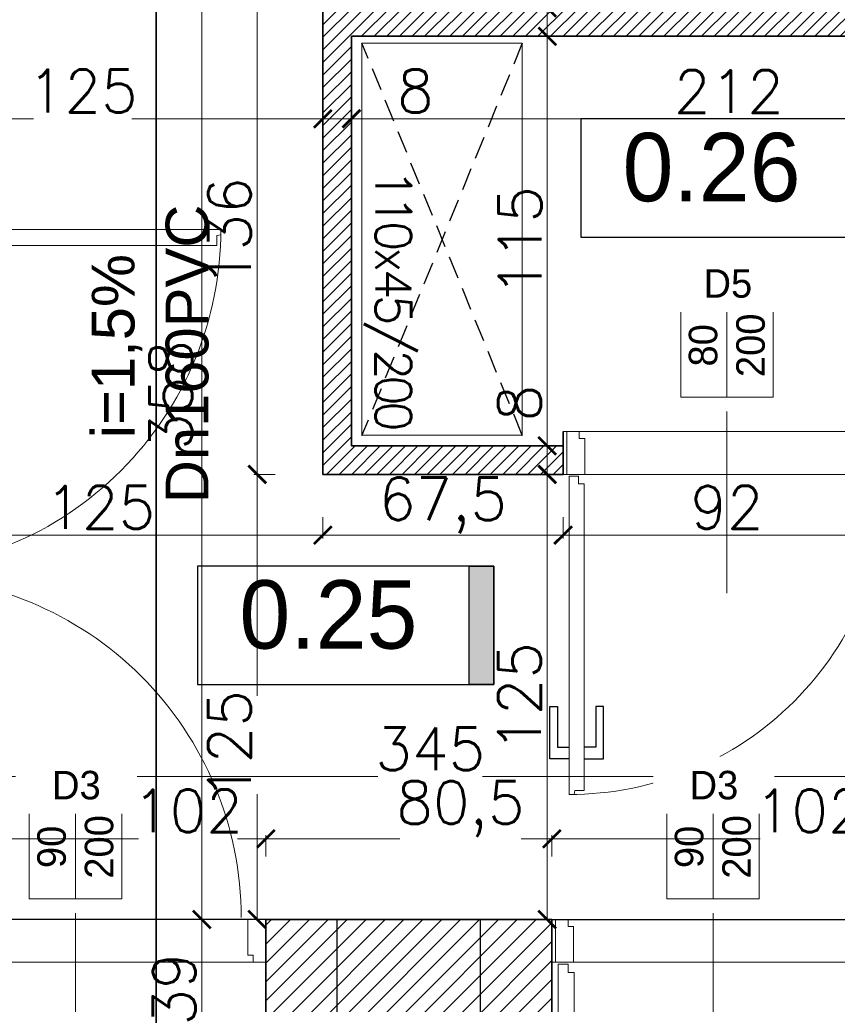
# Model space of a CAD drawing. Header units: millimetres. Extents: x -740 to 33545, y 5178 to 22494.
# Tile 109 of 250: x 9299 to 9529, y 10810 to 11086. Entities that reach past the tile are written whole.
import ezdxf
from ezdxf.lldxf.tags import DXFTag

# ---------------------------------------------------------------- set-up
doc = ezdxf.new("R2010")
doc.units = ezdxf.units.MM
doc.header["$MEASUREMENT"] = 0
doc.linetypes.add('DASHED2', pattern=[9.525, 6.35, -3.175])
doc.layers.get('Defpoints').update_dxf_attribs({"color": 252})
for name, color, linetype, lineweight in [('_IS_EKO_KS_opis', 7, 'Continuous', 15), ('_IS_EKO_KS_podposadzkowa', 86, 'Continuous', 35), ('A_istniejÄ…ce Ĺ›ciany', 252, 'Continuous', 35), ('A_l.przerywana', 252, 'ICAD_ISO03W100', 9), ('A_opisy', 252, 'Continuous', 15), ('A_projektowane sciany', 252, 'Continuous', 35), ('l.wypeĹ‚nien', 252, 'Continuous', 5), ('wymiarowanie', 252, 'Continuous', 9)]:
    doc.layers.add(name, color=color, linetype=linetype, lineweight=lineweight)
for name, color, linetype in [('stolarka', 252, 'Continuous'), ('tabelki opis', 252, 'Continuous'), ('TECHNOLOGIA KUCHNI', 252, 'Continuous'), ('ULTRA-GASTRO TECHNOLOGIA', 252, 'Continuous')]:
    doc.layers.add(name, color=color, linetype=linetype)
doc.styles.add('Arial_1', font='arial.ttf')
doc.styles.add('styl2', font='simplex.shx')
tags = doc.linetypes.add('ICAD_ISO03W100', pattern=[30, 12, -18]).pattern_tags.tags
tags[6:7] = [DXFTag(74, 4), DXFTag(75, 0), DXFTag(340, '0'), DXFTag(46, 1.0), DXFTag(50, 0.0), DXFTag(44, 0.0), DXFTag(45, 0.0)]
tags[4:5] = [DXFTag(74, 4), DXFTag(75, 0), DXFTag(340, '0'), DXFTag(46, 1.0), DXFTag(50, 0.0), DXFTag(44, 0.0), DXFTag(45, 0.0)]
doc.dimstyles.new('Skala 1-50', dxfattribs={"dimtxt": 12, "dimasz": 5, "dimexe": 1, "dimexo": 1, "dimgap": 1.5, "dimtad": 1, "dimdec": 1, "dimrnd": 0.5, "dimtxsty": 'styl2', "dimblk": 'ARCHTICK', "dimcen": 5, "dimadec": 0, "dimazin": 0, "dimtfac": 1, "dimtdec": 1, "dimtmove": 1, "dimatfit": 3, "dimldrblk": 'ARCHTICK', "dimfxl": 0, "dimlwd": -1, "dimlwe": -1, "dimarcsym": 0})

# ---------------------------------------------------------------- blocks, each defined once
blk = doc.blocks.new('_ArchTick')
at = {"color": 0, "linetype": 'ByBlock', "const_width": 0.15}
blk.add_lwpolyline([(-0.5, -0.5), (0.5, 0.5)], dxfattribs=at)
blk = doc.blocks.new('*D1148')
at = {"layer": 'Defpoints', "color": 0}
for p in [(9384.19, 11058.36), (9259.19, 11044.42), (9384.19, 11040.75)]:
    blk.add_point(p, dxfattribs=at)
at = {"layer": 'wymiarowanie', "color": 0}
for p, q in [((9259.19, 11053.36), (9259.19, 11059.36)), ((9384.19, 11053.36), (9384.19, 11059.36)), ((9259.19, 11058.36), (9302.96, 11058.36)), ((9384.19, 11058.36), (9330.59, 11058.36))]:
    blk.add_line(p, q, dxfattribs=at)
at = {"layer": 'wymiarowanie', "color": 0, "xscale": 5, "yscale": 5, "zscale": 5, "rotation": 180}
blk.add_blockref('_ArchTick', (9259.19, 11058.36), dxfattribs=at)
at = {"layer": 'wymiarowanie', "color": 0, "xscale": 5, "yscale": 5, "zscale": 5}
blk.add_blockref('_ArchTick', (9384.19, 11058.36), dxfattribs=at)
at = {"layer": 'wymiarowanie', "color": 0, "insert": (9316.77, 11066.16), "char_height": 12, "attachment_point": 5, "style": 'styl2'}
blk.add_mtext('125', dxfattribs=at)
blk = doc.blocks.new('*D1149')
at = {"layer": 'Defpoints', "color": 0}
for p in [(9392.19, 11058.36), (9392.19, 11045.19), (9384.19, 11040.75)]:
    blk.add_point(p, dxfattribs=at)
at = {"layer": 'wymiarowanie', "color": 0}
for p, q in [((9384.19, 11053.36), (9384.19, 11059.36)), ((9392.19, 11053.36), (9392.19, 11059.36)), ((9384.19, 11058.36), (9392.19, 11058.36)), ((9392.19, 11058.36), (9415.71, 11058.36))]:
    blk.add_line(p, q, dxfattribs=at)
at = {"layer": 'wymiarowanie', "color": 0, "xscale": 5, "yscale": 5, "zscale": 5, "rotation": 180}
blk.add_blockref('_ArchTick', (9384.19, 11058.36), dxfattribs=at)
at = {"layer": 'wymiarowanie', "color": 0, "xscale": 5, "yscale": 5, "zscale": 5}
blk.add_blockref('_ArchTick', (9392.19, 11058.36), dxfattribs=at)
at = {"layer": 'wymiarowanie', "color": 0, "insert": (9410.16, 11066.16), "char_height": 12, "attachment_point": 5, "style": 'styl2'}
blk.add_mtext('8', dxfattribs=at)
blk = doc.blocks.new('*D1150')
at = {"layer": 'Defpoints', "color": 0}
for p in [(9604.19, 11058.36), (9392.19, 11045.19), (9604.19, 11029.7)]:
    blk.add_point(p, dxfattribs=at)
at = {"layer": 'wymiarowanie', "color": 0}
for p, q in [((9392.19, 11053.36), (9392.19, 11059.36)), ((9604.19, 11053.36), (9604.19, 11059.36)), ((9392.19, 11058.36), (9604.19, 11058.36))]:
    blk.add_line(p, q, dxfattribs=at)
at = {"layer": 'wymiarowanie', "color": 0, "xscale": 5, "yscale": 5, "zscale": 5, "rotation": 180}
blk.add_blockref('_ArchTick', (9392.19, 11058.36), dxfattribs=at)
at = {"layer": 'wymiarowanie', "color": 0, "xscale": 5, "yscale": 5, "zscale": 5}
blk.add_blockref('_ArchTick', (9604.19, 11058.36), dxfattribs=at)
at = {"layer": 'wymiarowanie', "color": 0, "insert": (9498.19, 11066.01), "char_height": 12, "attachment_point": 5, "style": 'styl2'}
blk.add_mtext('212', dxfattribs=at)
blk = doc.blocks.new('*D2255')
at = {"layer": 'Defpoints', "color": 0}
for p in [(9449.19, 11089.52), (9447.18, 11081.52), (9463.78, 11081.52)]:
    blk.add_point(p, dxfattribs=at)
at = {"layer": 'wymiarowanie', "color": 0}
for p, q in [((9447.18, 11089.52), (9447.18, 11109.99)), ((9448.19, 11089.52), (9446.18, 11089.52)), ((9447.18, 11089.52), (9447.18, 11081.52)), ((9452.18, 11081.52), (9446.18, 11081.52))]:
    blk.add_line(p, q, dxfattribs=at)
at = {"layer": 'wymiarowanie', "color": 0, "xscale": 5, "yscale": 5, "zscale": 5}
for p, rotation in [((9447.18, 11089.52), 90), ((9447.18, 11081.52), 270)]:
    blk.add_blockref('_ArchTick', p, dxfattribs=dict(at, rotation=rotation))
at = {"layer": 'wymiarowanie', "color": 0, "insert": (9439.38, 11104.44), "char_height": 12, "attachment_point": 5, "rotation": 90, "style": 'styl2'}
blk.add_mtext('8', dxfattribs=at)
blk = doc.blocks.new('*D2256')
at = {"layer": 'Defpoints', "color": 0}
for p in [(9463.78, 11081.52), (9437.46, 10966.52), (9447.18, 10966.52)]:
    blk.add_point(p, dxfattribs=at)
at = {"layer": 'wymiarowanie', "color": 0}
for p, q in [((9452.18, 11081.52), (9446.18, 11081.52)), ((9447.18, 11081.52), (9447.18, 10966.52)), ((9442.18, 10966.52), (9448.18, 10966.52))]:
    blk.add_line(p, q, dxfattribs=at)
at = {"layer": 'wymiarowanie', "color": 0, "xscale": 5, "yscale": 5, "zscale": 5}
for p, rotation in [((9447.18, 11081.52), 90), ((9447.18, 10966.52), 270)]:
    blk.add_blockref('_ArchTick', p, dxfattribs=dict(at, rotation=rotation))
at = {"layer": 'wymiarowanie', "color": 0, "insert": (9439.53, 11024.02), "char_height": 12, "attachment_point": 5, "rotation": 90, "style": 'styl2'}
blk.add_mtext('115', dxfattribs=at)
blk = doc.blocks.new('*D2257')
at = {"layer": 'Defpoints', "color": 0}
for p in [(9437.46, 10966.52), (9417.91, 10958.52), (9447.18, 10958.52)]:
    blk.add_point(p, dxfattribs=at)
at = {"layer": 'wymiarowanie', "color": 0}
for p, q in [((9447.18, 10966.52), (9447.18, 10984.08)), ((9442.18, 10966.52), (9448.18, 10966.52)), ((9447.18, 10966.52), (9447.18, 10958.52)), ((9442.18, 10958.52), (9448.18, 10958.52))]:
    blk.add_line(p, q, dxfattribs=at)
at = {"layer": 'wymiarowanie', "color": 0, "xscale": 5, "yscale": 5, "zscale": 5}
for p, rotation in [((9447.18, 10966.52), 90), ((9447.18, 10958.52), 270)]:
    blk.add_blockref('_ArchTick', p, dxfattribs=dict(at, rotation=rotation))
at = {"layer": 'wymiarowanie', "color": 0, "insert": (9439.38, 10978.52), "char_height": 12, "attachment_point": 5, "rotation": 90, "style": 'styl2'}
blk.add_mtext('8', dxfattribs=at)
blk = doc.blocks.new('*D2258')
at = {"layer": 'Defpoints', "color": 0}
for p in [(9417.91, 10958.52), (9425.97, 10833.52), (9447.18, 10833.52)]:
    blk.add_point(p, dxfattribs=at)
at = {"layer": 'wymiarowanie', "color": 0}
for p, q in [((9442.18, 10958.52), (9448.18, 10958.52)), ((9447.18, 10958.52), (9447.18, 10833.52)), ((9442.18, 10833.52), (9448.18, 10833.52))]:
    blk.add_line(p, q, dxfattribs=at)
at = {"layer": 'wymiarowanie', "color": 0, "xscale": 5, "yscale": 5, "zscale": 5}
for p, rotation in [((9447.18, 10958.52), 90), ((9447.18, 10833.52), 270)]:
    blk.add_blockref('_ArchTick', p, dxfattribs=dict(at, rotation=rotation))
at = {"layer": 'wymiarowanie', "color": 0, "insert": (9439.38, 10896.02), "char_height": 12, "attachment_point": 5, "rotation": 90, "style": 'styl2'}
blk.add_mtext('125', dxfattribs=at)
blk = doc.blocks.new('*D2261')
at = {"layer": 'Defpoints', "color": 0}
for p in [(9383.33, 11191.52), (9350.2, 10833.52), (9384.19, 10833.52)]:
    blk.add_point(p, dxfattribs=at)
at = {"layer": 'wymiarowanie', "color": 0}
for p, q in [((9355.2, 11191.52), (9349.2, 11191.52)), ((9350.2, 11191.52), (9350.2, 10833.52)), ((9355.2, 10833.52), (9349.2, 10833.52))]:
    blk.add_line(p, q, dxfattribs=at)
at = {"layer": 'wymiarowanie', "color": 0, "xscale": 5, "yscale": 5, "zscale": 5}
for p, rotation in [((9350.2, 11191.52), 90), ((9350.2, 10833.52), 270)]:
    blk.add_blockref('_ArchTick', p, dxfattribs=dict(at, rotation=rotation))
at = {"layer": 'wymiarowanie', "color": 0, "insert": (9341.53, 10980.79), "char_height": 12, "attachment_point": 5, "rotation": 90, "style": 'styl2'}
blk.add_mtext('358', dxfattribs=at)
blk = doc.blocks.new('*D2268')
at = {"layer": 'Defpoints', "color": 0}
for p in [(9259.19, 10886.01), (9604.19, 10886.01), (9259.19, 10873.67)]:
    blk.add_point(p, dxfattribs=at)
at = {"layer": 'wymiarowanie', "color": 0}
for p, q in [((9259.19, 10878.67), (9259.19, 10872.67)), ((9604.19, 10878.67), (9604.19, 10872.67)), ((9259.19, 10873.67), (9399.62, 10873.67)), ((9604.19, 10873.67), (9429.04, 10873.67))]:
    blk.add_line(p, q, dxfattribs=at)
at = {"layer": 'wymiarowanie', "color": 0, "xscale": 5, "yscale": 5, "zscale": 5, "rotation": 180}
blk.add_blockref('_ArchTick', (9259.19, 10873.67), dxfattribs=at)
at = {"layer": 'wymiarowanie', "color": 0, "xscale": 5, "yscale": 5, "zscale": 5}
blk.add_blockref('_ArchTick', (9604.19, 10873.67), dxfattribs=at)
at = {"layer": 'wymiarowanie', "color": 0, "insert": (9414.33, 10881.47), "char_height": 12, "attachment_point": 5, "style": 'styl2'}
blk.add_mtext('345', dxfattribs=at)
blk = doc.blocks.new('*D2538')
at = {"layer": 'Defpoints', "color": 0}
for p in [(9384.19, 10958.52), (9259.19, 10954.08), (9384.19, 10941.47)]:
    blk.add_point(p, dxfattribs=at)
at = {"layer": 'wymiarowanie', "color": 0}
for p, q in [((9259.19, 10946.47), (9259.19, 10940.47)), ((9384.19, 10946.47), (9384.19, 10940.47)), ((9259.19, 10941.47), (9384.19, 10941.47))]:
    blk.add_line(p, q, dxfattribs=at)
at = {"layer": 'wymiarowanie', "color": 0, "xscale": 5, "yscale": 5, "zscale": 5, "rotation": 180}
blk.add_blockref('_ArchTick', (9259.19, 10941.47), dxfattribs=at)
at = {"layer": 'wymiarowanie', "color": 0, "xscale": 5, "yscale": 5, "zscale": 5}
blk.add_blockref('_ArchTick', (9384.19, 10941.47), dxfattribs=at)
at = {"layer": 'wymiarowanie', "color": 0, "insert": (9321.69, 10949.27), "char_height": 12, "attachment_point": 5, "style": 'styl2'}
blk.add_mtext('125', dxfattribs=at)
blk = doc.blocks.new('*D2539')
at = {"layer": 'Defpoints', "color": 0}
for p in [(9451.64, 10962.24), (9384.19, 10958.52), (9451.64, 10941.47)]:
    blk.add_point(p, dxfattribs=at)
at = {"layer": 'wymiarowanie', "color": 0}
for p, q in [((9384.19, 10946.47), (9384.19, 10940.47)), ((9451.64, 10946.47), (9451.64, 10940.47)), ((9384.19, 10941.47), (9451.64, 10941.47))]:
    blk.add_line(p, q, dxfattribs=at)
at = {"layer": 'wymiarowanie', "color": 0, "xscale": 5, "yscale": 5, "zscale": 5, "rotation": 180}
blk.add_blockref('_ArchTick', (9384.19, 10941.47), dxfattribs=at)
at = {"layer": 'wymiarowanie', "color": 0, "xscale": 5, "yscale": 5, "zscale": 5}
blk.add_blockref('_ArchTick', (9451.64, 10941.47), dxfattribs=at)
at = {"layer": 'wymiarowanie', "color": 0, "insert": (9417.91, 10949.82), "char_height": 12, "attachment_point": 5, "style": 'styl2'}
blk.add_mtext('67,5', dxfattribs=at)
blk = doc.blocks.new('*D2540')
at = {"layer": 'Defpoints', "color": 0}
for p in [(9451.64, 10962.24), (9543.64, 10964.52), (9543.64, 10941.47)]:
    blk.add_point(p, dxfattribs=at)
at = {"layer": 'wymiarowanie', "color": 0}
for p, q in [((9451.64, 10946.47), (9451.64, 10940.47)), ((9543.64, 10946.47), (9543.64, 10940.47)), ((9451.64, 10941.47), (9543.64, 10941.47))]:
    blk.add_line(p, q, dxfattribs=at)
at = {"layer": 'wymiarowanie', "color": 0, "xscale": 5, "yscale": 5, "zscale": 5, "rotation": 180}
blk.add_blockref('_ArchTick', (9451.64, 10941.47), dxfattribs=at)
at = {"layer": 'wymiarowanie', "color": 0, "xscale": 5, "yscale": 5, "zscale": 5}
blk.add_blockref('_ArchTick', (9543.64, 10941.47), dxfattribs=at)
at = {"layer": 'wymiarowanie', "color": 0, "insert": (9497.64, 10949.27), "char_height": 12, "attachment_point": 5, "style": 'styl2'}
blk.add_mtext('92', dxfattribs=at)
blk = doc.blocks.new('*D2543')
at = {"layer": 'Defpoints', "color": 0}
for p in [(9368.19, 10856.21), (9266.19, 10833.52), (9368.19, 10833.52)]:
    blk.add_point(p, dxfattribs=at)
at = {"layer": 'wymiarowanie', "color": 0}
for p, q in [((9266.19, 10851.21), (9266.19, 10857.21)), ((9368.19, 10851.21), (9368.19, 10857.21)), ((9266.19, 10856.21), (9332.42, 10856.21)), ((9368.19, 10856.21), (9360.19, 10856.21))]:
    blk.add_line(p, q, dxfattribs=at)
at = {"layer": 'wymiarowanie', "color": 0, "xscale": 5, "yscale": 5, "zscale": 5, "rotation": 180}
blk.add_blockref('_ArchTick', (9266.19, 10856.21), dxfattribs=at)
at = {"layer": 'wymiarowanie', "color": 0, "xscale": 5, "yscale": 5, "zscale": 5}
blk.add_blockref('_ArchTick', (9368.19, 10856.21), dxfattribs=at)
at = {"layer": 'wymiarowanie', "color": 0, "insert": (9346.3, 10864.01), "char_height": 12, "attachment_point": 5, "style": 'styl2'}
blk.add_mtext('102', dxfattribs=at)
blk = doc.blocks.new('*D2544')
at = {"layer": 'Defpoints', "color": 0}
for p in [(9448.47, 10856.21), (9368.19, 10833.52), (9448.47, 10833.52)]:
    blk.add_point(p, dxfattribs=at)
at = {"layer": 'wymiarowanie', "color": 0}
for p, q in [((9368.19, 10851.21), (9368.19, 10857.21)), ((9448.47, 10851.21), (9448.47, 10857.21)), ((9368.19, 10856.21), (9405.76, 10856.21)), ((9448.47, 10856.21), (9439.83, 10856.21))]:
    blk.add_line(p, q, dxfattribs=at)
at = {"layer": 'wymiarowanie', "color": 0, "xscale": 5, "yscale": 5, "zscale": 5, "rotation": 180}
blk.add_blockref('_ArchTick', (9368.19, 10856.21), dxfattribs=at)
at = {"layer": 'wymiarowanie', "color": 0, "xscale": 5, "yscale": 5, "zscale": 5}
blk.add_blockref('_ArchTick', (9448.47, 10856.21), dxfattribs=at)
at = {"layer": 'wymiarowanie', "color": 0, "insert": (9422.8, 10864.55), "char_height": 12, "attachment_point": 5, "style": 'styl2'}
blk.add_mtext('80,5', dxfattribs=at)
blk = doc.blocks.new('*D2545')
at = {"layer": 'Defpoints', "color": 0}
for p in [(9550.47, 10856.21), (9448.47, 10833.52), (9550.47, 10833.52)]:
    blk.add_point(p, dxfattribs=at)
at = {"layer": 'wymiarowanie', "color": 0}
for p, q in [((9448.47, 10851.21), (9448.47, 10857.21)), ((9550.47, 10851.21), (9550.47, 10857.21)), ((9448.47, 10856.21), (9507, 10856.21)), ((9550.47, 10856.21), (9534.77, 10856.21))]:
    blk.add_line(p, q, dxfattribs=at)
at = {"layer": 'wymiarowanie', "color": 0, "xscale": 5, "yscale": 5, "zscale": 5, "rotation": 180}
blk.add_blockref('_ArchTick', (9448.47, 10856.21), dxfattribs=at)
at = {"layer": 'wymiarowanie', "color": 0, "xscale": 5, "yscale": 5, "zscale": 5}
blk.add_blockref('_ArchTick', (9550.47, 10856.21), dxfattribs=at)
at = {"layer": 'wymiarowanie', "color": 0, "insert": (9520.89, 10864.01), "char_height": 12, "attachment_point": 5, "style": 'styl2'}
blk.add_mtext('102', dxfattribs=at)
blk = doc.blocks.new('*D2713')
at = {"layer": 'Defpoints', "color": 0}
for p in [(9368.19, 10833.52), (9350.2, 10794.52), (9368.19, 10794.52)]:
    blk.add_point(p, dxfattribs=at)
at = {"layer": 'wymiarowanie', "color": 0}
for p, q in [((9355.2, 10833.52), (9349.2, 10833.52)), ((9350.2, 10833.52), (9350.2, 10794.52)), ((9355.2, 10794.52), (9349.2, 10794.52))]:
    blk.add_line(p, q, dxfattribs=at)
at = {"layer": 'wymiarowanie', "color": 0, "xscale": 5, "yscale": 5, "zscale": 5}
for p, rotation in [((9350.2, 10833.52), 90), ((9350.2, 10794.52), 270)]:
    blk.add_blockref('_ArchTick', p, dxfattribs=dict(at, rotation=rotation))
at = {"layer": 'wymiarowanie', "color": 0, "insert": (9342.4, 10814.02), "char_height": 12, "attachment_point": 5, "rotation": 90, "style": 'styl2'}
blk.add_mtext('39', dxfattribs=at)
blk = doc.blocks.new('*D2719')
at = {"layer": 'Defpoints', "color": 0}
for p in [(9365.76, 10958.52), (9388.19, 10958.52), (9388.19, 10833.52)]:
    blk.add_point(p, dxfattribs=at)
at = {"layer": 'wymiarowanie', "color": 0}
for p, q in [((9370.76, 10958.52), (9364.76, 10958.52)), ((9365.76, 10958.52), (9365.76, 10896.33)), ((9365.76, 10833.52), (9365.76, 10868.69)), ((9370.76, 10833.52), (9364.76, 10833.52))]:
    blk.add_line(p, q, dxfattribs=at)
at = {"layer": 'wymiarowanie', "color": 0, "xscale": 5, "yscale": 5, "zscale": 5}
for p, rotation in [((9365.76, 10958.52), 90), ((9365.76, 10833.52), 270)]:
    blk.add_blockref('_ArchTick', p, dxfattribs=dict(at, rotation=rotation))
at = {"layer": 'wymiarowanie', "color": 0, "insert": (9357.96, 10882.51), "char_height": 12, "attachment_point": 5, "rotation": 90, "style": 'styl2'}
blk.add_mtext('125', dxfattribs=at)
blk = doc.blocks.new('*D2720')
at = {"layer": 'Defpoints', "color": 0}
for p in [(9365.76, 11094.52), (9388.02, 11094.52), (9388.19, 10958.52)]:
    blk.add_point(p, dxfattribs=at)
at = {"layer": 'wymiarowanie', "color": 0}
for p, q in [((9370.76, 11094.52), (9364.76, 11094.52)), ((9365.76, 10958.52), (9365.76, 11094.52)), ((9370.76, 10958.52), (9364.76, 10958.52))]:
    blk.add_line(p, q, dxfattribs=at)
at = {"layer": 'wymiarowanie', "color": 0, "xscale": 5, "yscale": 5, "zscale": 5}
for p, rotation in [((9365.76, 11094.52), 90), ((9365.76, 10958.52), 270)]:
    blk.add_blockref('_ArchTick', p, dxfattribs=dict(at, rotation=rotation))
at = {"layer": 'wymiarowanie', "color": 0, "insert": (9357.96, 11026.52), "char_height": 12, "attachment_point": 5, "rotation": 90, "style": 'styl2'}
blk.add_mtext('136', dxfattribs=at)

msp = doc.modelspace()

# ---------------------------------------------------------------- hatches: boundary and pattern name
at = {"layer": 'l.wypeĹ‚nien'}
h = msp.add_hatch(dxfattribs=at)
h.set_pattern_fill('ANSI31', color=256, scale=20, style=0)
h.paths.add_polyline_path([(9094.19, 10833.52), (9094.19, 11054.32), (9235.19, 11054.32), (9235.19, 11066.32), (9077.19, 11066.32), (9077.19, 11054.32), (9082.19, 11054.32), (9082.19, 10946.52), (9077.19, 10946.52), (9077.19, 10938.52), (9082.19, 10938.52), (9082.19, 10833.52), (9094.19, 10833.52)])
h.paths.add_polyline_path([(9384.19, 10958.52), (9451.64, 10958.52), (9451.64, 10966.52), (9392.19, 10966.52), (9392.19, 11081.52), (9604.19, 11081.52), (9604.19, 11089.52), (9392.19, 11089.52), (9392.19, 11094.52), (9384.19, 11094.52)])
h.paths.add_polyline_path([(9612.19, 11005.43), (9645.19, 11005.43), (9645.19, 10990.32), (9645.19, 10978.32), (9645.19, 10951.32), (9604.19, 10951.32), (9604.19, 10958.52), (9543.64, 10958.52), (9543.64, 10966.52), (9604.19, 10966.52), (9604.19, 11018.43), (9612.19, 11018.43)])
h.paths.add_polyline_path([(8932.19, 11054.32), (8975.19, 11054.32), (8975.19, 11066.32), (8932.19, 11066.32)])
h.paths.add_polyline_path([(8932.19, 10938.52), (8985.19, 10938.52), (8985.19, 10946.52), (8932.19, 10946.52)])
h = msp.add_hatch(dxfattribs=at)
h.set_pattern_fill('ANSI31', color=256, scale=30, style=0)
h.paths.add_polyline_path([(8887.19, 10284.84), (8887.19, 10539.8), (8932.19, 10539.8), (8932.19, 10402.52), (9059.57, 10402.52), (9368.19, 10402.52), (9394.23, 10402.52), (9416.72, 10402.52), (9416.72, 10359.34), (9405.31, 10359.34), (9376.25, 10359.34), (8932.19, 10359.34), (8932.19, 10284.84)])
h.paths.add_polyline_path([(9871.19, 10801.99), (9871.19, 10791.99), (9878.23, 10791.99), (9890.23, 10791.99), (10052.23, 10791.99), (10052.23, 10564.52), (10066.23, 10564.52), (10066.23, 10706), (10066.23, 10711.93), (10066.23, 10711.98), (10066.23, 10728.73), (10066.23, 10765.23), (10066.23, 10776), (10066.23, 10781.93), (10066.23, 10781.98), (10066.23, 10781.93), (10066.23, 10776), (10066.22, 10776), (10066.23, 10781.93), (10066.23, 10781.98), (10066.23, 10791.99), (10125.49, 10791.99), (10125.49, 10808.08), (10125.49, 10819.93), (10125.49, 10834.32), (10058.81, 10834.32), (9924.19, 10834.32), (9924.19, 10862.32), (9879.19, 10862.32), (9879.19, 10834.32), (9871.19, 10834.32), (9871.19, 10801.99)])
h.paths.add_polyline_path([(9570.47, 10794.52), (9731.23, 10794.52), (9731.23, 10731.52), (9748.23, 10731.52), (9748.23, 10793.99), (9768.19, 10793.99), (9768.19, 10801.99), (9781.19, 10801.99), (9781.19, 10834.32), (9769.78, 10834.32), (9645.19, 10834.32), (9645.19, 10833.52), (9604.19, 10833.52), (9570.47, 10833.52)])
h.paths.add_polyline_path([(9394.23, 10794.52), (9428.47, 10794.52), (9428.47, 10833.52), (9388.19, 10833.52), (9388.19, 10794.52), (9394.23, 10794.52)])
h.paths.add_polyline_path([(9428.47, 10794.52), (9428.47, 10833.52), (9448.47, 10833.52), (9448.47, 10794.52)])
h.paths.add_polyline_path([(9550.47, 10794.52), (9570.47, 10794.52), (9570.47, 10833.52), (9550.47, 10833.52)])
h.paths.add_polyline_path([(9368.19, 10794.52), (9388.19, 10794.52), (9388.19, 10833.52), (9368.19, 10833.52)])
h.paths.add_polyline_path([(9604.19, 10833.52), (9604.19, 10849.32), (9645.19, 10849.32), (9645.19, 10833.52)])
h.paths.add_polyline_path([(9368.19, 10422.52), (9368.19, 10402.52), (9394.23, 10402.52), (9394.23, 10422.52)])
h.paths.add_polyline_path([(9368.19, 10774.52), (9394.23, 10774.52), (9394.23, 10794.52), (9368.19, 10794.52)])
at = {"layer": 'tabelki opis'}
msp.add_hatch(color=256, dxfattribs=at).paths.add_polyline_path([(9432.18, 10899.48), (9432.18, 10932.74), (9425.22, 10932.74), (9425.22, 10899.48)])

# ---------------------------------------------------------------- linework, layer by layer
at = {"layer": '_IS_EKO_KS_podposadzkowa'}
msp.add_line((9337.35, 10509.68), (9337.35, 11298.52), dxfattribs=at)
at = {"layer": 'A_istniejÄ…ce Ĺ›ciany'}
msp.add_line((9448.47, 10794.52), (9448.47, 10833.52), dxfattribs=at)
for points in [[(9448.47, 10833.52), (9368.19, 10833.52)], [(9368.19, 10833.52), (9368.19, 10774.52), (9394.23, 10774.52), (9394.23, 10794.52)]]:
    msp.add_lwpolyline(points, dxfattribs=at)
at = {"layer": 'A_l.przerywana', "ltscale": 0.3}
for points in [[(9543.64, 10958.52), (9543.64, 10970.52), (9451.64, 10970.52), (9451.64, 10958.52)], [(9368.19, 10833.52), (9368.19, 10821.52), (9266.19, 10821.52), (9266.19, 10833.52)], [(9550.47, 10833.52), (9550.47, 10821.52), (9448.47, 10821.52), (9448.47, 10833.52)]]:
    msp.add_lwpolyline(points, close=True, dxfattribs=at)
at = {"layer": 'A_l.przerywana', "lineweight": 30, "ltscale": 0.3}
for points in [[(9246.19, 10794.52), (9388.19, 10794.52), (9388.19, 10833.52), (9246.19, 10833.52)], [(9428.47, 10833.52), (9570.47, 10833.52), (9570.47, 10794.52), (9428.47, 10794.52)]]:
    msp.add_lwpolyline(points, close=True, dxfattribs=at)
at = {"layer": 'A_opisy'}
for p, q in [((9497.64, 10925.2), (9497.64, 10980.2)), ((9314.73, 10784.32), (9314.73, 10839.32)), ((9493.72, 10784.32), (9493.72, 10839.32))]:
    msp.add_line(p, q, dxfattribs=at)
at = {"layer": 'A_projektowane sciany'}
for p, q in [((9384.19, 10958.52), (9384.19, 11095.32)), ((9392.19, 10966.52), (9392.19, 11081.52)), ((9604.19, 11081.52), (9392.19, 11081.52)), ((9451.64, 10970.52), (9451.64, 10958.52)), ((9451.64, 10966.52), (9392.19, 10966.52)), ((9451.64, 10958.52), (9384.19, 10958.52))]:
    msp.add_line(p, q, dxfattribs=at)
at = {"layer": 'stolarka', "lineweight": 9}
for points in [[(9259.76, 11024.48), (9259.76, 11027.27), (9355.53, 11027.27), (9355.52, 11025.76), (9354.37, 11025.58), (9354.37, 11022.74), (9262.06, 11022.74), (9262.06, 11024.48), (9259.76, 11024.48)], [(9455.93, 10957.99), (9453.34, 10957.99), (9453.34, 10868.64), (9454.74, 10868.65), (9454.91, 10869.72), (9457.56, 10869.72), (9457.56, 10955.84), (9455.93, 10955.84), (9455.93, 10957.99)], [(9453.01, 10820.95), (9450.22, 10820.95), (9450.22, 10725.18), (9451.72, 10725.19), (9451.9, 10726.34), (9454.75, 10726.34), (9454.75, 10818.65), (9453.01, 10818.65), (9453.01, 10820.95)]]:
    msp.add_lwpolyline(points, dxfattribs=at)
at = {"layer": 'stolarka'}
for points in [[(9453.34, 10878.69), (9447.92, 10878.69), (9447.92, 10893.3), (9450.09, 10893.3), (9450.09, 10881.94), (9453.34, 10881.94)], [(9457.56, 10878.69), (9462.97, 10878.69), (9462.97, 10893.3), (9460.81, 10893.3), (9460.81, 10881.94), (9457.56, 10881.94)]]:
    msp.add_lwpolyline(points, dxfattribs=at)
at = {"layer": 'stolarka', "linetype": 'ICAD_ISO03W100', "lineweight": 13, "ltscale": 0.3}
for centre, radius, start, end in [((9259.76, 11027.27), 95.77, 270.0003, 0.0531), ((9453.33, 10957.99), 89.35, 269.9469, 359.9997), ((9265.47, 10834.1), 95.77, 0.0003, 90.0531), ((9450.22, 10820.95), 95.77, 269.9469, 359.9997)]:
    msp.add_arc(centre, radius, start, end, dxfattribs=at)
at = {"layer": 'tabelki opis'}
for points in [[(9539.77, 11058.36), (9456.61, 11058.36), (9456.61, 11025.09), (9539.77, 11025.09), (9539.77, 11058.36)], [(9432.18, 10932.74), (9349.02, 10932.74), (9349.02, 10899.48), (9432.18, 10899.48), (9432.18, 10932.74)]]:
    msp.add_lwpolyline(points, dxfattribs=at)
msp.add_lwpolyline([(9432.18, 10899.48), (9425.22, 10899.48), (9425.22, 10932.74), (9432.18, 10932.74)], close=True, dxfattribs=at)
at = {"layer": 'TECHNOLOGIA KUCHNI', "linetype": 'DASHED2'}
for p, q in [((9440.17, 10969.52), (9395.17, 11079.56)), ((9440.17, 11079.56), (9395.17, 10969.52))]:
    msp.add_line(p, q, dxfattribs=at)
at = {"layer": 'ULTRA-GASTRO TECHNOLOGIA', "linetype": 'Continuous', "lineweight": 13}
for p, q in [((9440.17, 11079.56), (9395.17, 11079.56)), ((9395.17, 11079.56), (9395.17, 10969.31)), ((9440.17, 11079.56), (9440.17, 10969.31)), ((9440.17, 10969.52), (9395.17, 10969.52))]:
    msp.add_line(p, q, dxfattribs=at)
for points in [[(9457.69, 10968.55), (9456.17, 10968.55), (9456.17, 10970.52), (9452.64, 10970.52), (9452.64, 10958.52), (9457.69, 10958.52), (9457.69, 10968.55)], [(9363.14, 10823.5), (9364.65, 10823.5), (9364.65, 10821.52), (9368.19, 10821.52), (9368.19, 10833.52), (9363.14, 10833.52), (9363.14, 10823.5)], [(9454.52, 10831.55), (9453.01, 10831.55), (9453.01, 10833.52), (9449.47, 10833.52), (9449.47, 10821.52), (9454.52, 10821.52), (9454.52, 10831.55)]]:
    msp.add_lwpolyline(points, dxfattribs=at)

# ---------------------------------------------------------------- texts
at = {"layer": '_IS_EKO_KS_opis', "char_height": 12, "width": 220.9, "attachment_point": 1, "rotation": 90, "style": 'Arial_1'}
for s, insert in [('Dn160PVC\\P', (9340.05, 10950.41)), ('i=1,5%', (9319.3, 10968.68))]:
    msp.add_mtext(s, dxfattribs=dict(at, insert=insert))
at = {"layer": 'tabelki opis', "char_height": 19.2, "width": 56.7, "attachment_point": 1}
for s, insert in [('{\\fCentury Gothic|b0|i0|c238|p34;0.26}', (9468.33, 11054.4)), ('{\\fCentury Gothic|b0|i0|c238|p34;0.25}', (9360.75, 10928.79))]:
    msp.add_mtext(s, dxfattribs=dict(at, insert=insert))
at = {"layer": 'ULTRA-GASTRO TECHNOLOGIA', "linetype": 'Continuous', "lineweight": 13, "insert": (9395.65, 11044.28), "char_height": 10, "width": 904.8, "attachment_point": 7, "rotation": 270}
msp.add_mtext('{\\Fsimplex8|c238;\\T0.75;110x45/200}', dxfattribs=at)

# ---------------------------------------------------------------- dimensions: what is measured, and where the dimension line sits
at = {"layer": 'wymiarowanie'}
for base, p1, p2, picture, middle in [((9350.2, 10833.52), (9383.33, 11191.52), (9384.19, 10833.52), '*D2261', (9349.33, 10980.79)), ((9447.18, 11081.52), (9449.19, 11089.52), (9463.78, 11081.52), '*D2255', (9447.18, 11104.44)), ((9447.18, 10958.52), (9437.46, 10966.52), (9417.91, 10958.52), '*D2257', (9447.18, 10978.52)), ((9365.76, 10958.52), (9388.19, 10833.52), (9388.19, 10958.52), '*D2719', (9365.76, 10882.51))]:
    dim = msp.add_linear_dim(base=base, p1=p1, p2=p2, angle=90, dimstyle='Skala 1-50', dxfattribs=at)
    dim.commit()
    dim.dimension.update_dxf_attribs({"geometry": picture, "text_midpoint": middle, "dimtype": 160})
for base, p1, p2, picture, middle in [((9365.76, 11094.52), (9388.19, 10958.52), (9388.02, 11094.52), '*D2720', (9357.96, 11026.52)), ((9447.18, 10966.52), (9463.78, 11081.52), (9437.46, 10966.52), '*D2256', (9439.53, 11024.02)), ((9447.18, 10833.52), (9417.91, 10958.52), (9425.97, 10833.52), '*D2258', (9439.38, 10896.02)), ((9350.2, 10794.52), (9368.19, 10833.52), (9368.19, 10794.52), '*D2713', (9342.4, 10814.02))]:
    dim = msp.add_linear_dim(base=base, p1=p1, p2=p2, angle=90, dimstyle='Skala 1-50', dxfattribs=at)
    dim.commit()
    dim.dimension.update_dxf_attribs({"geometry": picture, "text_midpoint": middle})
for base, p1, p2, picture, middle in [((9384.19, 11058.36), (9259.19, 11044.42), (9384.19, 11040.75), '*D1148', (9316.77, 11058.36)), ((9392.19, 11058.36), (9384.19, 11040.75), (9392.19, 11045.19), '*D1149', (9410.16, 11058.36)), ((9448.47, 10856.21), (9368.19, 10833.52), (9448.47, 10833.52), '*D2544', (9422.8, 10856.21))]:
    dim = msp.add_linear_dim(base=base, p1=p1, p2=p2, dimstyle='Skala 1-50', dxfattribs=at)
    dim.commit()
    dim.dimension.update_dxf_attribs({"geometry": picture, "text_midpoint": middle, "dimtype": 160})
for base, p1, p2, picture, middle in [((9604.19, 11058.36), (9392.19, 11045.19), (9604.19, 11029.7), '*D1150', (9498.19, 11066.01)), ((9451.635457, 10941.473355), (9384.185462, 10958.522895), (9451.635457, 10962.24077), '*D2539', (9417.910459, 10949.819355)), ((9543.64, 10941.47), (9451.64, 10962.24), (9543.64, 10964.52), '*D2540', (9497.64, 10949.27)), ((9384.19, 10941.47), (9259.19, 10954.08), (9384.19, 10958.52), '*D2538', (9321.69, 10949.27))]:
    dim = msp.add_linear_dim(base=base, p1=p1, p2=p2, dimstyle='Skala 1-50', dxfattribs=at)
    dim.commit()
    dim.dimension.update_dxf_attribs({"geometry": picture, "text_midpoint": middle})

# ---------------------------------------------------------------- next in the draw order: texts
at = {"layer": 'A_opisy', "ltscale": 0.3, "char_height": 8, "width": 26, "attachment_point": 5, "rotation": 90, "bg_fill": 2}
for s, insert in [('\\pi3.10800;{\\fCentury Gothic|b0|i0|c238|p0;80}\\P{\\fCentury Gothic|b0|i0|c238|p0;200}', (9497.64, 10993.2)), ('\\pi3.19200;{\\fCentury Gothic|b0|i0|c238|p0;90}\\P{\\fCentury Gothic|b0|i0|c238|p0;200}', (9314.73, 10852.32)), ('\\pi3.19200;{\\fCentury Gothic|b0|i0|c238|p0;90}\\P{\\fCentury Gothic|b0|i0|c238|p0;200}', (9493.72, 10852.32))]:
    msp.add_mtext(s, dxfattribs=dict(at, insert=insert))

# ---------------------------------------------------------------- next in the draw order: linework, layer by layer
at = {"layer": 'A_opisy', "lineweight": 30, "ltscale": 0.3}
for points in [[(9484.64, 11019.2), (9510.64, 11019.2), (9510.64, 11006.2), (9484.64, 11006.2)], [(9301.73, 10878.32), (9327.73, 10878.32), (9327.73, 10865.32), (9301.73, 10865.32)], [(9480.72, 10878.32), (9506.72, 10878.32), (9506.72, 10865.32), (9480.72, 10865.32)]]:
    msp.add_lwpolyline(points, close=True, dxfattribs=at)
at = {"layer": 'A_opisy', "ltscale": 0.3}
for points in [[(9497.64, 11006.2), (9497.64, 10980.2), (9484.64, 10980.2), (9484.64, 11006.2)], [(9510.64, 11006.2), (9510.64, 10980.2), (9497.64, 10980.2), (9497.64, 11006.2)], [(9314.73, 10865.32), (9314.73, 10839.32), (9301.73, 10839.32), (9301.73, 10865.32)], [(9327.73, 10865.32), (9327.73, 10839.32), (9314.73, 10839.32), (9314.73, 10865.32)], [(9493.72, 10865.32), (9493.72, 10839.32), (9480.72, 10839.32), (9480.72, 10865.32)], [(9506.72, 10865.32), (9506.72, 10839.32), (9493.72, 10839.32), (9493.72, 10865.32)]]:
    msp.add_lwpolyline(points, close=True, dxfattribs=at)

# ---------------------------------------------------------------- next in the draw order: texts
at = {"layer": 'wymiarowanie', "insert": (2065.54, 10895.53), "char_height": 12, "width": 621.5287, "attachment_point": 1}
msp.add_mtext('\\pi621.52874;{\\fCentury Gothic|b0|i0|c238|p34;}\\P{\\fCentury Gothic|b0|i0|c238|p34;Daszek szklany systemowy o wym. 200 x 120 cm wykonany ze szkła }{\\fCentury Gothic|b0|i0|c238|p34;bezpiecznego 6.6.3 ESG/VSG}\\P{\\fCentury Gothic|b0|i0|c238|p34;mocowany na wspornikach w konstrukcji stalowej }\\P{\\fCentury Gothic|b0|i0|c238|p34;ocynkowancy i malowanych proszkowo w kolorze RAL 7016}', dxfattribs=at)

# ---------------------------------------------------------------- next in the draw order: dimensions: what is measured, and where the dimension line sits
at = {"layer": 'wymiarowanie'}
dim = msp.add_linear_dim(base=(9259.19, 10873.67), p1=(9604.19, 10886.01), p2=(9259.19, 10886.01), dimstyle='Skala 1-50', dxfattribs=at)
dim.commit()
dim.dimension.update_dxf_attribs({"geometry": '*D2268', "text_midpoint": (9414.33, 10873.67), "dimtype": 160})

# ---------------------------------------------------------------- next in the draw order: texts
at = {"layer": 'A_opisy', "ltscale": 0.3, "char_height": 8, "width": 26, "attachment_point": 5, "bg_fill": 2}
for s, insert in [('{\\fCentury Gothic|b0|i0|c238|p0;D5}', (9497.89, 11012.08)), ('{\\fCentury Gothic|b0|i0|c238|p0;D3}', (9314.98, 10871.21)), ('{\\fCentury Gothic|b0|i0|c238|p0;D3}', (9493.98, 10871.21))]:
    msp.add_mtext(s, dxfattribs=dict(at, insert=insert))

# ---------------------------------------------------------------- next in the draw order: dimensions: what is measured, and where the dimension line sits
at = {"layer": 'wymiarowanie'}
for base, p1, p2, picture, middle in [((9368.19, 10856.21), (9266.19, 10833.52), (9368.19, 10833.52), '*D2543', (9346.3, 10856.21)), ((9550.47, 10856.21), (9448.47, 10833.52), (9550.47, 10833.52), '*D2545', (9520.89, 10856.21))]:
    dim = msp.add_linear_dim(base=base, p1=p1, p2=p2, dimstyle='Skala 1-50', dxfattribs=at)
    dim.commit()
    dim.dimension.update_dxf_attribs({"geometry": picture, "text_midpoint": middle, "dimtype": 160})

doc.saveas('drawing.dxf')
